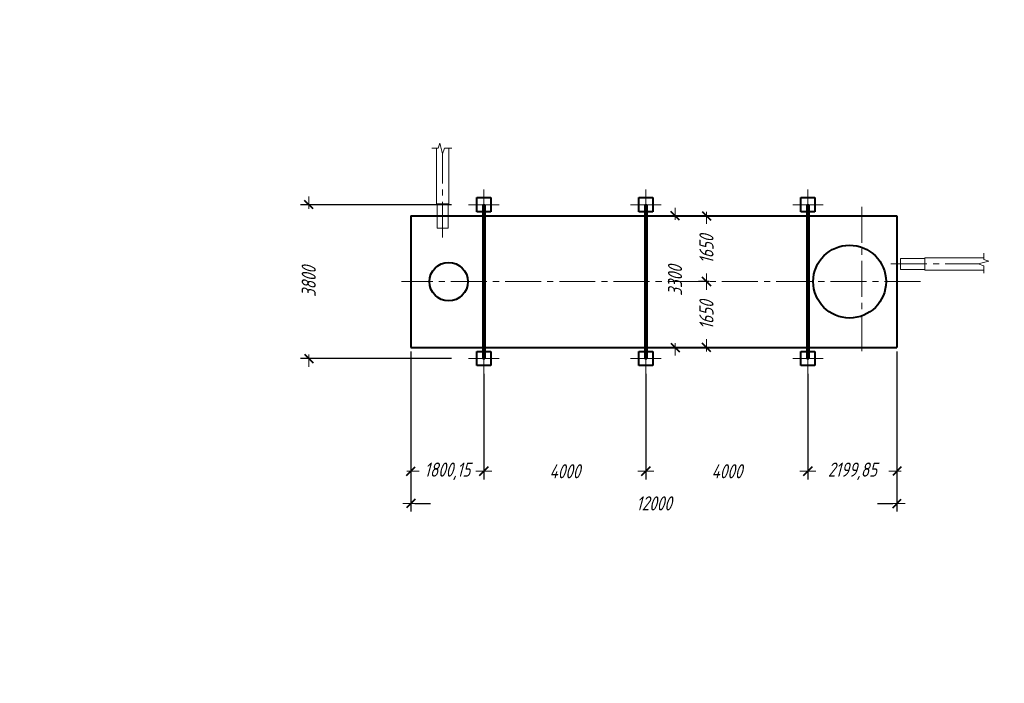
# Model space of a CAD drawing. Header units: millimetres. Extents: x 0 to 594, y 0 to 420.
# Tile 5 of 7: x 0 to 243, y 256 to 420. Entities that reach past the tile are written whole.
import ezdxf

# ---------------------------------------------------------------- set-up
doc = ezdxf.new("R2010")
doc.units = ezdxf.units.MM
for name, pattern in [('K5LT_AXLED', [13.385, 8.885, -1.5, 1.5, -1.5]), ('K5LT_BASIC', [0]), ('K5LT_THIN', [0])]:
    doc.linetypes.add(name, pattern=pattern)
doc.styles.add('KDIMTEXTSTYLE', font='GOST_AU.SHX', dxfattribs={"width": 0.96, "oblique": 15, "height": 5})
doc.dimstyles.new('KDIMSTYLE (0.01)', dxfattribs={"dimtxt": 5, "dimasz": 1, "dimexe": 2, "dimexo": 0, "dimgap": 1, "dimtad": 1, "dimlfac": 100, "dimtxsty": 'KDIMTEXTSTYLE', "dimsah": 1, "dimcen": 0, "dimdle": 1, "dimadec": 0, "dimazin": 0, "dimtfac": 0.667, "dimtmove": 0, "dimatfit": 3, "dimfxl": 0, "dimtvp": 1, "dimtolj": 1, "dimtzin": 0, "dimarcsym": 0})

# ---------------------------------------------------------------- blocks, each defined once
blk = doc.blocks.new('KDIMARROW_03')
at = {"color": 0, "linetype": 'K5LT_BASIC', "lineweight": 40}
blk.add_line((-1.06, -1.06), (1.06, 1.06), dxfattribs=at)
at = {"color": 0, "linetype": 'K5LT_THIN', "lineweight": 18}
for q in [(-1, 0), (2, 0)]:
    blk.add_line((0, 0), q, dxfattribs=at)
blk = doc.blocks.new('U14')
at = {"color": 30, "linetype": 'K5LT_AXLED', "lineweight": 18, "true_color": 0xff8000}
for q in [(114.58, 378.06), (110.83, 374.31), (114.58, 370.56), (118.33, 374.31)]:
    blk.add_line((114.58, 374.31), q, dxfattribs=at)
blk = doc.blocks.new('U15')
at = {"color": 30, "linetype": 'K5LT_AXLED', "lineweight": 18, "true_color": 0xff8000}
for q in [(114.58, 340.06), (110.83, 336.31), (114.58, 332.56), (118.33, 336.31)]:
    blk.add_line((114.58, 336.31), q, dxfattribs=at)
blk = doc.blocks.new('U16')
at = {"color": 30, "linetype": 'K5LT_AXLED', "lineweight": 18, "true_color": 0xff8000}
for q in [(154.58, 340.06), (150.83, 336.31), (154.58, 332.56), (158.33, 336.31)]:
    blk.add_line((154.58, 336.31), q, dxfattribs=at)
blk = doc.blocks.new('U17')
at = {"color": 30, "linetype": 'K5LT_AXLED', "lineweight": 18, "true_color": 0xff8000}
for q in [(154.58, 378.06), (150.83, 374.31), (154.58, 370.56), (158.33, 374.31)]:
    blk.add_line((154.58, 374.31), q, dxfattribs=at)
blk = doc.blocks.new('U18')
at = {"color": 30, "linetype": 'K5LT_AXLED', "lineweight": 18, "true_color": 0xff8000}
for q in [(194.58, 378.06), (190.83, 374.31), (194.58, 370.56), (198.33, 374.31)]:
    blk.add_line((194.58, 374.31), q, dxfattribs=at)
blk = doc.blocks.new('U19')
at = {"color": 30, "linetype": 'K5LT_AXLED', "lineweight": 18, "true_color": 0xff8000}
for q in [(194.58, 340.06), (190.83, 336.31), (194.58, 332.56), (198.33, 336.31)]:
    blk.add_line((194.58, 336.31), q, dxfattribs=at)
blk = doc.blocks.new('U48')
at = {"color": 5, "linetype": 'K5LT_BASIC', "lineweight": 40, "true_color": 0x0000ff}
for p, q in [((192.83, 334.56), (192.83, 338.06)), ((192.83, 338.06), (196.33, 338.06)), ((196.33, 338.06), (196.33, 334.56)), ((196.33, 334.56), (192.83, 334.56))]:
    blk.add_line(p, q, dxfattribs=at)
blk = doc.blocks.new('U49')
at = {"color": 5, "linetype": 'K5LT_BASIC', "lineweight": 40, "true_color": 0x0000ff}
for p, q in [((152.83, 334.56), (152.83, 338.06)), ((152.83, 338.06), (156.33, 338.06)), ((156.33, 338.06), (156.33, 334.56)), ((156.33, 334.56), (152.83, 334.56))]:
    blk.add_line(p, q, dxfattribs=at)
blk = doc.blocks.new('U50')
at = {"color": 5, "linetype": 'K5LT_BASIC', "lineweight": 40, "true_color": 0x0000ff}
for p, q in [((112.83, 334.56), (112.83, 338.06)), ((112.83, 338.06), (116.33, 338.06)), ((116.33, 338.06), (116.33, 334.56)), ((116.33, 334.56), (112.83, 334.56))]:
    blk.add_line(p, q, dxfattribs=at)
blk = doc.blocks.new('U51')
at = {"color": 5, "linetype": 'K5LT_BASIC', "lineweight": 40, "true_color": 0x0000ff}
for p, q in [((112.83, 372.56), (112.83, 376.06)), ((112.83, 376.06), (116.33, 376.06)), ((116.33, 376.06), (116.33, 372.56)), ((116.33, 372.56), (112.83, 372.56))]:
    blk.add_line(p, q, dxfattribs=at)
blk = doc.blocks.new('U52')
at = {"color": 5, "linetype": 'K5LT_BASIC', "lineweight": 40, "true_color": 0x0000ff}
for p, q in [((152.83, 372.56), (152.83, 376.06)), ((152.83, 376.06), (156.33, 376.06)), ((156.33, 376.06), (156.33, 372.56)), ((156.33, 372.56), (152.83, 372.56))]:
    blk.add_line(p, q, dxfattribs=at)
blk = doc.blocks.new('U53')
at = {"color": 5, "linetype": 'K5LT_BASIC', "lineweight": 40, "true_color": 0x0000ff}
for p, q in [((192.83, 372.56), (192.83, 376.06)), ((192.83, 376.06), (196.33, 376.06)), ((196.33, 376.06), (196.33, 372.56)), ((196.33, 372.56), (192.83, 372.56))]:
    blk.add_line(p, q, dxfattribs=at)
blk = doc.blocks.new('U58')
at = {"color": 7, "linetype": 'K5LT_THIN', "lineweight": 18}
for p, q in [((103.76, 389.51), (103.28, 388.26)), ((104.42, 386.84), (103.76, 389.51)), ((103.28, 388.26), (101.74, 388.26)), ((102.92, 388.26), (102.92, 374.55)), ((104.88, 388.26), (104.42, 386.84)), ((106.72, 388.26), (104.88, 388.26)), ((105.92, 388.26), (105.92, 374.55)), ((102.92, 374.55), (105.92, 374.55)), ((103.06, 374.55), (103.06, 368.55)), ((105.79, 374.55), (105.79, 368.55)), ((103.06, 368.55), (105.79, 368.55))]:
    blk.add_line(p, q, dxfattribs=at)
at = {"color": 30, "linetype": 'K5LT_AXLED', "lineweight": 18, "true_color": 0xff8000}
blk.add_line((104.42, 366.17), (104.42, 386.84), dxfattribs=at)
blk = doc.blocks.new('U61')
at = {"color": 7, "linetype": 'K5LT_THIN', "lineweight": 18}
for p, q in [((238.05, 360.81), (238.05, 362.35)), ((223.48, 361.03), (217.48, 361.03)), ((217.48, 361.03), (217.48, 358.3)), ((238.05, 361.17), (223.48, 361.17)), ((223.48, 361.17), (223.48, 358.17)), ((236.62, 359.67), (239.29, 360.33)), ((239.29, 360.33), (238.05, 360.81)), ((223.48, 358.3), (217.48, 358.3)), ((238.05, 358.17), (223.48, 358.17)), ((238.05, 359.21), (236.62, 359.67)), ((238.05, 357.37), (238.05, 359.21))]:
    blk.add_line(p, q, dxfattribs=at)
at = {"color": 30, "linetype": 'K5LT_AXLED', "lineweight": 18, "true_color": 0xff8000}
blk.add_line((215.09, 359.67), (236.62, 359.67), dxfattribs=at)

msp = doc.modelspace()

# ---------------------------------------------------------------- linework, layer by layer
at = {"color": 5, "linetype": 'K5LT_BASIC', "lineweight": 40, "true_color": 0x0000ff}
for p, q in [((114.33499, 374.30694), (114.33499, 336.30694)), ((114.33499, 374.30694), (114.83499, 374.30694)), ((114.83499, 374.30694), (114.83499, 336.30694)), ((154.33499, 374.30694), (154.33499, 336.30694)), ((154.33499, 374.30694), (154.83499, 374.30694)), ((154.83499, 374.30694), (154.83499, 336.30694)), ((194.33499, 374.30694), (194.33499, 336.30694)), ((194.33499, 374.30694), (194.83499, 374.30694)), ((194.83499, 374.30694), (194.83499, 336.30694)), ((96.58347, 371.55365), (107.63347, 371.55365)), ((96.58347, 371.55365), (96.58347, 339.07365)), ((107.63347, 371.55365), (216.58347, 371.55365)), ((216.58347, 371.55365), (216.58347, 339.07365)), ((96.58347, 339.07365), (216.58347, 339.07365)), ((114.33499, 336.30694), (114.83499, 336.30694)), ((154.33499, 336.30694), (154.83499, 336.30694)), ((194.33499, 336.30694), (194.83499, 336.30694))]:
    msp.add_line(p, q, dxfattribs=at)
at = {"color": 30, "linetype": 'K5LT_AXLED', "lineweight": 18, "true_color": 0xff8000}
for p, q in [((207.88347, 373.81365), (207.88347, 336.81365)), ((222.42006, 355.31365), (94.28347, 355.31365))]:
    msp.add_line(p, q, dxfattribs=at)
at = {"color": 5, "linetype": 'K5LT_BASIC', "lineweight": 40, "true_color": 0x0000ff}
for centre, radius in [((204.88347, 355.31365), 9), ((105.89869, 355.31365), 4.75)]:
    msp.add_circle(centre, radius, dxfattribs=at)

# ---------------------------------------------------------------- block references
for name in ['U58', 'U14', 'U17', 'U18', 'U51', 'U52', 'U53', 'U61', 'U15', 'U50', 'U16', 'U49', 'U19', 'U48']:
    msp.add_blockref(name, (0, 0))

# ---------------------------------------------------------------- dimensions: what is measured, and where the dimension line sits
at = {"color": 7}
msp.add_linear_dim(base=(71.36213, 374.30694), p1=(108.63499, 336.30694), p2=(108.63499, 374.30694), angle=90, location=(71.36213, 355.30694), dimstyle='KDIMSTYLE (0.01)', override={"dimexo": 2, "dimpost": '\\H3.5;\\W0.96;\\Q15;<>', "dimblk1": 'KDIMARROW_03', "dimblk2": 'KDIMARROW_03', "dimse1": 0, "dimse2": 0, "dimclrt": 7, "dimtolj": 1}, dxfattribs=at).render()
for base, p1, p2, location, text, override in [((161.79224, 371.55365), (163.88347, 339.07365), (163.88347, 371.55365), (161.79224, 355.55365), '\\H3.5;\\W0.96;\\Q15;\\H3.5;\\W0.96;\\Q15;\\Q15;{\\c255;3300}', {"dimexo": 1, "dimblk1": 'KDIMARROW_03', "dimblk2": 'KDIMARROW_03', "dimse1": 0, "dimse2": 0, "dimclrt": 7, "dimtolj": 1}), ((169.54477, 355.31365), (169.54477, 371.55365), (171.23811, 355.31365), (169.54477, 363.31365), '\\H3.5;\\W0.96;\\Q15;\\H3.5;\\W0.96;\\Q15;\\Q15;{\\c255;1650}', {"dimexo": 1, "dimblk1": 'KDIMARROW_03', "dimblk2": 'KDIMARROW_03', "dimse1": 0, "dimse2": 1, "dimclrt": 7, "dimtolj": 1}), ((169.54477, 339.07365), (171.23811, 355.31365), (171.23811, 339.07365), (169.54477, 347.07365), '\\H3.5;\\W0.96;\\Q15;\\H3.5;\\W0.96;\\Q15;\\Q15;{\\c255;1650}', {"dimexo": 1, "dimblk1": 'KDIMARROW_03', "dimblk2": 'KDIMARROW_03', "dimse1": 0, "dimse2": 0, "dimclrt": 7, "dimtolj": 1})]:
    msp.add_linear_dim(base=base, p1=p1, p2=p2, angle=90, location=location, text=text, dimstyle='KDIMSTYLE (0.01)', override=override, dxfattribs=at).render()
for base, p1, p2, location, override in [((216.58347, 300.54402), (96.58347, 339.07365), (216.58347, 339.07365), (156.58347, 300.54402), {"dimexo": 1, "dimpost": '\\H3.5;\\W0.96;\\Q15;<>', "dimblk1": 'KDIMARROW_03', "dimblk2": 'KDIMARROW_03', "dimse1": 0, "dimse2": 0, "dimclrt": 7, "dimtolj": 1}), ((96.58347, 308.48103), (114.58499, 334.55694), (96.58347, 339.07365), (105.58347, 308.48103), {"dimexo": 2, "dimpost": '\\H3.5;\\W0.96;\\Q15;<>', "dimblk1": 'KDIMARROW_03', "dimblk2": 'KDIMARROW_03', "dimse1": 0, "dimse2": 0, "dimclrt": 7, "dimtolj": 1}), ((194.58499, 308.48103), (216.58347, 339.07365), (194.58499, 334.55694), (205.58499, 308.48103), {"dimexo": 2, "dimpost": '\\H3.5;\\W0.96;\\Q15;<>', "dimblk1": 'KDIMARROW_03', "dimblk2": 'KDIMARROW_03', "dimse1": 0, "dimse2": 1, "dimclrt": 7, "dimtolj": 1}), ((114.58499, 308.48103), (154.58499, 334.55694), (114.58499, 334.55694), (134.58499, 308.48103), {"dimexo": 2, "dimpost": '\\H3.5;\\W0.96;\\Q15;<>', "dimblk1": 'KDIMARROW_03', "dimblk2": 'KDIMARROW_03', "dimse1": 0, "dimse2": 1, "dimclrt": 7, "dimtolj": 1}), ((154.58499, 308.48103), (194.58499, 334.55694), (154.58499, 334.55694), (174.58499, 308.48103), {"dimexo": 2, "dimpost": '\\H3.5;\\W0.96;\\Q15;<>', "dimblk1": 'KDIMARROW_03', "dimblk2": 'KDIMARROW_03', "dimse1": 0, "dimse2": 1, "dimclrt": 7, "dimtolj": 1})]:
    msp.add_linear_dim(base=base, p1=p1, p2=p2, location=location, dimstyle='KDIMSTYLE (0.01)', override=override, dxfattribs=at).render()

doc.saveas('drawing.dxf')
